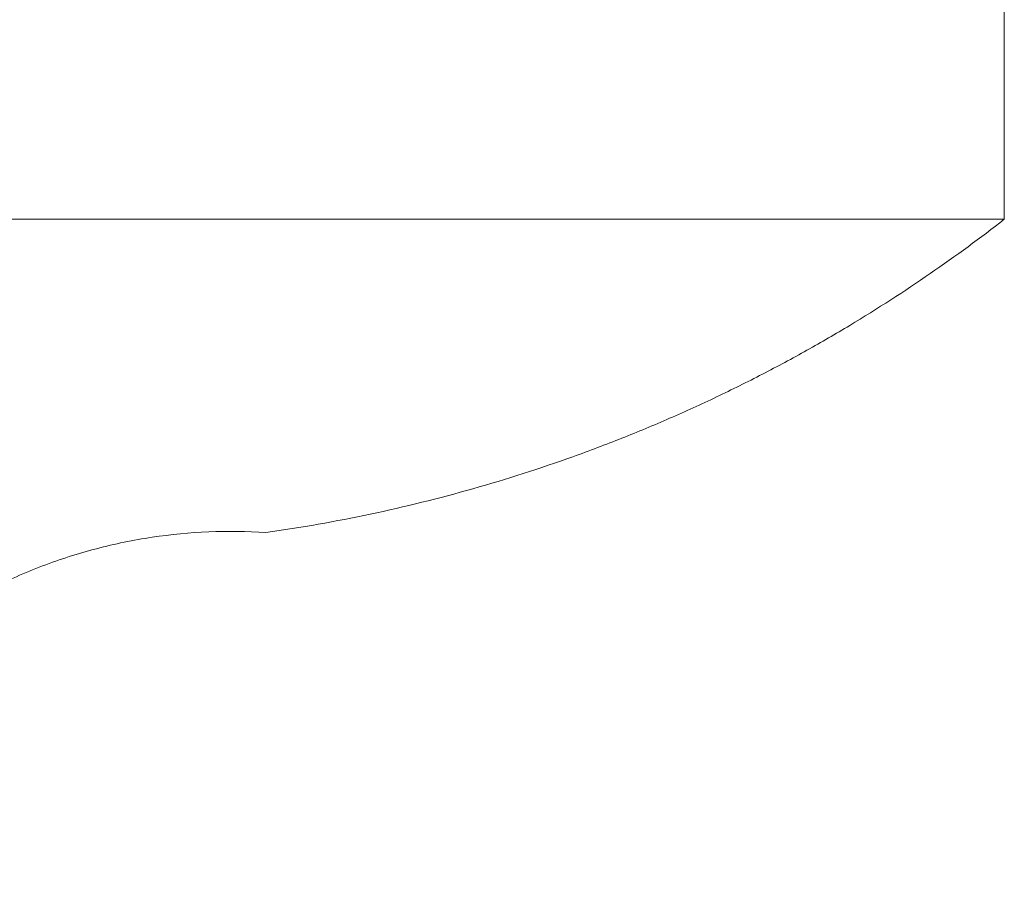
# Model space of a CAD drawing. Header units: millimetres. Extents: x -32191 to 39105, y -1740 to 9180.
# Tile 21 of 30: x 27218 to 27287, y 3953 to 4014. Entities that reach past the tile are written whole.
import ezdxf

# ---------------------------------------------------------------- set-up
doc = ezdxf.new("R2010")
doc.units = ezdxf.units.MM
doc.layers.add('A-GENM', color=13, linetype='Continuous', lineweight=18)

# ---------------------------------------------------------------- blocks, each defined once
blk = doc.blocks.new('ornamento esquadrias - ornamento esquadrias-4133635-ELEVAÇÃO 2 - MANTER _ CONSTRUIR')
at = {"layer": 'A-GENM'}
for p, q in [((-4553.799, 3999.932), (-4553.799, 4039.932)), ((-4553.799, 3999.932), (-6073.185, 3999.932)), ((-6073.185, 3999.932), (-4553.799, 3999.932))]:
    blk.add_line(p, q, dxfattribs=at)
for points, knots in [([(-4606.1, 3977.749), (-4601.123, 3978.451), (-4593.784, 3980.006), (-4585.496, 3982.663), (-4580.873, 3984.409), (-4577.49, 3985.817), (-4574.172, 3987.329), (-4570.917, 3988.945), (-4567.759, 3990.644), (-4563.719, 3992.989), (-4558.979, 3996.051), (-4555.476, 3998.625), (-4553.799, 3999.932)], [-1, -1, -1, -1, -0.75, -0.625, -0.5625, -0.5, -0.4375, -0.375, -0.3125, -0.25, -0.125, 0, 0, 0, 0]), ([(-4643.799, 3953.267), (-4642.865, 3955.803), (-4641.056, 3959.442), (-4637.93, 3963.803), (-4635.703, 3966.297), (-4633.775, 3968.138), (-4632.26, 3969.437), (-4630.68, 3970.653), (-4629.036, 3971.785), (-4627.333, 3972.828), (-4625.578, 3973.778), (-4623.774, 3974.635), (-4621.923, 3975.396), (-4620.029, 3976.059), (-4617.457, 3976.807), (-4612.851, 3977.755), (-4608.793, 3977.927), (-4606.1, 3977.749)], [-1, -1, -1, -1, -0.833333, -0.75, -0.666667, -0.625, -0.583333, -0.541667, -0.5, -0.458333, -0.416667, -0.375, -0.333333, -0.291667, -0.25, -0.166667, 0, 0, 0, 0])]:
    blk.add_open_spline(points, degree=3, knots=knots, dxfattribs=at)

msp = doc.modelspace()

# ---------------------------------------------------------------- block references
at = {"layer": 'A-GENM'}
msp.add_blockref('ornamento esquadrias - ornamento esquadrias-4133635-ELEVAÇÃO 2 - MANTER _ CONSTRUIR', (31841.196, 0), dxfattribs=at)

doc.saveas('drawing.dxf')
